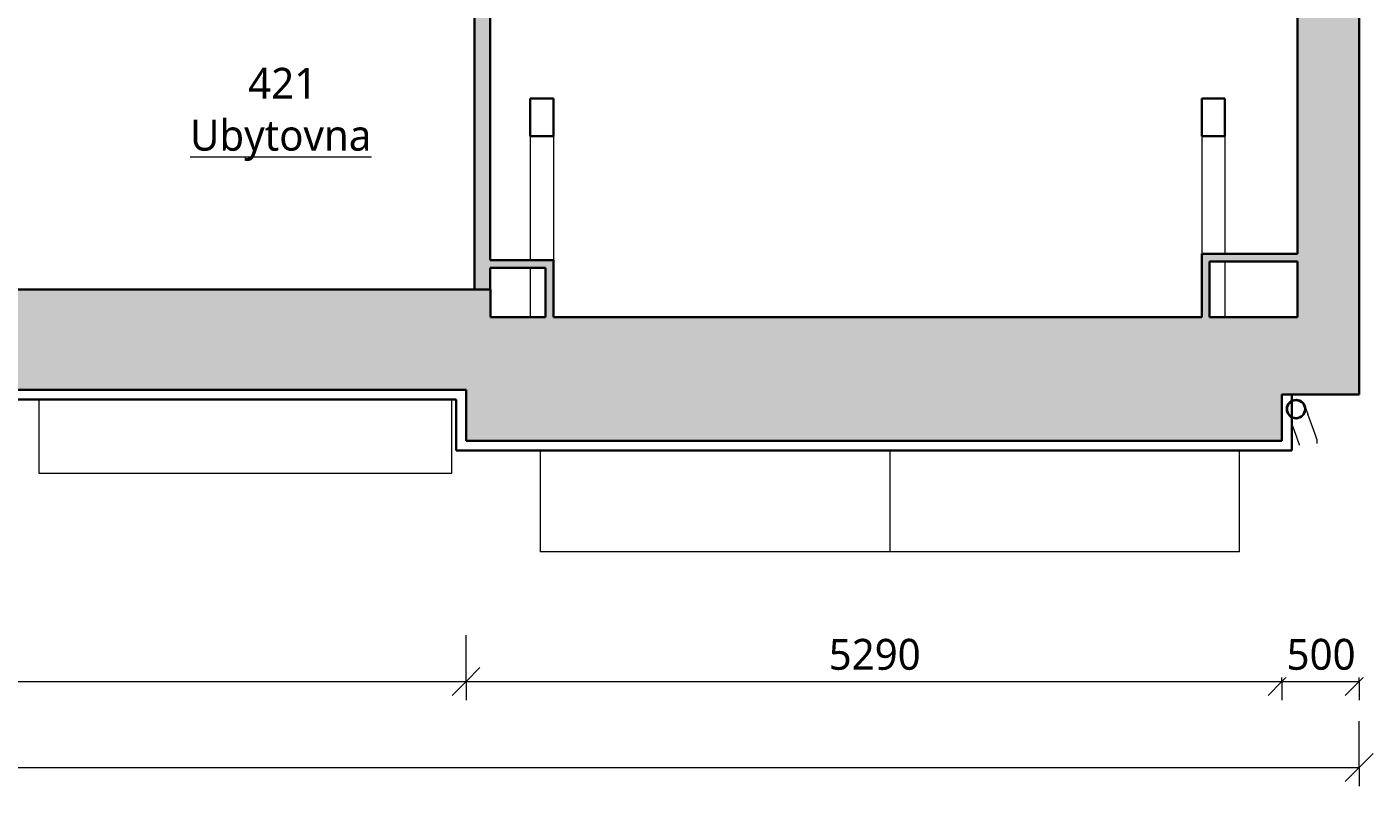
# Model space of a CAD drawing. Header units: metres. Extents: x -1.7 to 41.6, y -3.7 to 18.4.
# Tile 14 of 16: x 31.1 to 39.9, y -2.2 to 2.7. Entities that reach past the tile are written whole.
import ezdxf

# ---------------------------------------------------------------- set-up
doc = ezdxf.new("R2010")
doc.units = ezdxf.units.M
doc.layers.add('AV-KOTY', color=5, linetype='Continuous', lineweight=13, true_color=0x0000ff)
doc.layers.add('AV-MISTNOSTI', color=5, linetype='Continuous', lineweight=5, true_color=0x0000ff)
for name, color, linetype, lineweight in [('AV-KOTY-100', 7, 'Continuous', 5), ('AV-SRAFY', 7, 'Continuous', 35), ('AV-STAVBA', 7, 'Continuous', 18)]:
    doc.layers.add(name, color=color, linetype=linetype, lineweight=lineweight)
doc.styles.add('Trebuchet MS', font='trebuc.ttf', dxfattribs={"height": 0.2})
doc.styles.add('Trebuchet MS_B', font='trebuc.ttf', dxfattribs={"height": 0.2})
doc.dimstyles.new('2_mm_-_O_-_Blue_-_mm_-_zaokrouhlena', dxfattribs={"dimscale": 0.3048, "dimtxt": 0.20619, "dimasz": 0.590551, "dimexe": 0.393701, "dimexo": 0.0625, "dimgap": 0.065617, "dimtad": 1, "dimdec": 0, "dimlfac": 1000, "dimrnd": 10, "dimzin": 0, "dimdsep": 46, "dimtxsty": 'Trebuchet MS', "dimblk1": 'OBLIQUE', "dimblk2": 'OBLIQUE', "dimsah": 1, "dimcen": 0.09, "dimazin": 0, "dimtfac": 1, "dimtdec": 4, "dimtix": 1, "dimtmove": 0, "dimatfit": 3, "dimfxl": 0.984252, "dimfxlon": 1, "dimtvp": 1, "dimtfill": 1, "dimtolj": 1, "dimtzin": 0, "dimarcsym": 2})

# ---------------------------------------------------------------- blocks, each defined once
blk = doc.blocks.new('GM_Detový svod_04 - GM_Detový svod_04-1507001-4NP')
at = {"layer": 'AV-STAVBA'}
for p, q in [((39.3421, 0.177), (39.3436, 0.1767)), ((39.4707, 0.0944), (39.4318, 0.2012)), ((39.3276, 0.1368), (39.358, 0.0534))]:
    blk.add_line(p, q, dxfattribs=at)
at = {"layer": 'AV-STAVBA', "flags": 128}
for points in [[(39.3286, 0.2865), (39.3308, 0.2876), (39.333, 0.2885), (39.3352, 0.2894), (39.3358, 0.2896)], [(39.3358, 0.2896), (39.3381, 0.2904), (39.3404, 0.2911), (39.3427, 0.2917), (39.3451, 0.2922), (39.3474, 0.2926), (39.3498, 0.2929), (39.3522, 0.2931), (39.3546, 0.2932), (39.357, 0.2933), (39.3594, 0.2932), (39.3618, 0.293), (39.3642, 0.2928), (39.3665, 0.2924), (39.3689, 0.2919), (39.3712, 0.2914), (39.3736, 0.2907), (39.3758, 0.29), (39.3781, 0.2892), (39.3803, 0.2883), (39.3825, 0.2873), (39.3846, 0.2862), (39.3867, 0.285), (39.3888, 0.2838), (39.3908, 0.2824), (39.3927, 0.281), (39.3946, 0.2795), (39.3964, 0.2779), (39.3981, 0.2763), (39.3998, 0.2746), (39.4015, 0.2728), (39.403, 0.271), (39.4045, 0.2691), (39.4059, 0.2671), (39.4072, 0.2651), (39.4084, 0.2631), (39.4096, 0.261), (39.4106, 0.2588), (39.4116, 0.2566), (39.4125, 0.2544), (39.4127, 0.2538)], [(39.4127, 0.2538), (39.4127, 0.2537), (39.4128, 0.2535), (39.4129, 0.2532), (39.4131, 0.2528), (39.4133, 0.2522), (39.4136, 0.2515), (39.4139, 0.2507), (39.4142, 0.2497), (39.4146, 0.2487), (39.415, 0.2475), (39.4155, 0.2462), (39.416, 0.2448), (39.4166, 0.2432), (39.4172, 0.2416), (39.4178, 0.2398), (39.4185, 0.238), (39.4192, 0.236), (39.4199, 0.234), (39.4207, 0.2318), (39.4215, 0.2296), (39.4224, 0.2272), (39.4233, 0.2248), (39.4242, 0.2223), (39.4251, 0.2197), (39.4261, 0.2171), (39.4271, 0.2143), (39.4281, 0.2116), (39.4291, 0.2087), (39.4302, 0.2058), (39.4313, 0.2029), (39.4318, 0.2012)], [(39.4899, 0.0419), (39.4898, 0.0419), (39.4898, 0.0421), (39.4896, 0.0424), (39.4895, 0.0429), (39.4893, 0.0435), (39.489, 0.0442), (39.4887, 0.045), (39.4884, 0.0459), (39.488, 0.047), (39.4876, 0.0482), (39.4871, 0.0495), (39.4866, 0.0509), (39.486, 0.0524), (39.4854, 0.0541), (39.4848, 0.0558), (39.4841, 0.0577), (39.4834, 0.0596), (39.4826, 0.0617), (39.4819, 0.0638), (39.481, 0.0661), (39.4802, 0.0684), (39.4793, 0.0708), (39.4784, 0.0733), (39.4775, 0.0759), (39.4765, 0.0786), (39.4755, 0.0813), (39.4745, 0.0841), (39.4735, 0.0869), (39.4724, 0.0898), (39.4713, 0.0928), (39.4707, 0.0944)], [(39.358, 0.0534), (39.359, 0.0504), (39.3601, 0.0475), (39.3612, 0.0446), (39.3622, 0.0418), (39.3632, 0.039), (39.3642, 0.0363), (39.3651, 0.0337), (39.3661, 0.0312), (39.367, 0.0287), (39.3678, 0.0263), (39.3687, 0.024), (39.3695, 0.0218), (39.3702, 0.0197), (39.371, 0.0177), (39.3717, 0.0158), (39.3723, 0.014), (39.3729, 0.0123), (39.3735, 0.0107), (39.374, 0.0092), (39.3745, 0.0078), (39.375, 0.0066), (39.3754, 0.0054), (39.3758, 0.0044), (39.3761, 0.0035), (39.3764, 0.0028), (39.3766, 0.0021), (39.3768, 0.0016), (39.3769, 0.0012), (39.377, 0.001), (39.3771, 0.0008), (39.3771, 0.0008)]]:
    blk.add_lwpolyline(points, dxfattribs=at)
at = {"layer": 'AV-STAVBA', "lineweight": 35}
for radius, start, end in [(0.06, 360, 180), (0.058, 0, 180), (0.06, 180, 360), (0.058, 180, 360)]:
    blk.add_arc((39.3559, 0.2332), radius, start, end, dxfattribs=at)
at = {"layer": 'AV-STAVBA'}
for centre, radius, start, end in [((39.3563, 0.2333), 0.06, 110, 118.88626), ((39.3563, 0.2333), 0.06, 105.48017, 110), ((39.3563, 0.2333), 0.058, 101.01939, 105.49856), ((39.3563, 0.2333), 0.06, 77.78894, 101.00694), ((39.3563, 0.2333), 0.06, 308.91395, 76.89078), ((39.3563, 0.2333), 0.06, 241.14525, 253.213), ((39.3563, 0.2333), 0.058, 253.14959, 258.381), ((39.3563, 0.2333), 0.06, 258.37204, 280.28474), ((39.3563, 0.2333), 0.058, 280.27229, 284.39525), ((39.3563, 0.2333), 0.06, 284.41364, 290), ((39.3563, 0.2333), 0.06, 290, 307.8853), ((39.4335, 0.0213), 0.06, 350, 20)]:
    blk.add_arc(centre, radius, start, end, dxfattribs=at)
blk = doc.blocks.new('Střešní římsa - Střešní římsa-1636696-4NP')
at = {"layer": 'AV-STAVBA', "lineweight": 35}
for p, q in [((33.9791, 0.3582), (5.4448, 0.3582)), ((33.9791, 0.0282), (33.9791, 0.3582)), ((5.5075, 0.2954), (33.9163, 0.2954)), ((33.9163, 0.2954), (33.9163, -0.0346)), ((39.3276, 0.3282), (39.2648, 0.3282)), ((39.2648, 0.3282), (39.2648, 0.0282)), ((39.3276, -0.0346), (39.3276, 0.3282)), ((39.2648, 0.0282), (33.9791, 0.0282)), ((33.9163, -0.0346), (39.3276, -0.0346))]:
    blk.add_line(p, q, dxfattribs=at)
blk = doc.blocks.new('DIMBLOCK31-4NP')
at = {"layer": 'AV-KOTY-100', "color": 5, "true_color": 0x0000ff}
for p, q in [((5.4448, -1.5305), (5.4448, -1.2305)), ((33.9791, -1.5305), (33.9791, -1.2305)), ((5.4448, -1.5305), (5.5348, -1.4405)), ((33.9791, -1.5305), (34.0691, -1.4405)), ((5.4448, -1.5305), (5.3548, -1.6205)), ((5.4448, -1.5305), (33.9791, -1.5305)), ((5.4448, -1.5305), (5.4448, -1.6505)), ((33.9791, -1.5305), (33.8891, -1.6205)), ((33.9791, -1.5305), (33.9791, -1.6505))]:
    blk.add_line(p, q, dxfattribs=at)
at = {"layer": 'AV-KOTY-100', "color": 0, "insert": (19.345, -1.2546), "char_height": 0.2, "width": 0.880677, "attachment_point": 1, "line_spacing_factor": 1.048425, "style": 'Trebuchet MS', "bg_fill": 3, "box_fill_scale": 1.25, "bg_fill_color": 256, "bg_fill_true_color": 13158600, "bg_fill_transparency": 0}
blk.add_mtext('28530', dxfattribs=at)
blk = doc.blocks.new('_Oblique')
at = {"color": 0, "linetype": 'ByBlock', "lineweight": -2}
blk.add_line((-0.5, -0.5), (0.5, 0.5), dxfattribs=at)
blk = doc.blocks.new('DIMBLOCK32-4NP')
at = {"layer": 'AV-KOTY-100', "color": 5, "true_color": 0x0000ff}
for p, q in [((33.9791, -1.5305), (33.9791, -1.2305)), ((39.2648, -1.5305), (39.2648, -1.2305)), ((33.9791, -1.5305), (34.0691, -1.4405)), ((39.2648, -1.5305), (39.3548, -1.4405)), ((33.9791, -1.5305), (33.8891, -1.6205)), ((33.9791, -1.5305), (39.2648, -1.5305)), ((33.9791, -1.5305), (33.9791, -1.6505)), ((39.2648, -1.5305), (39.1748, -1.6205)), ((39.2648, -1.5305), (39.2648, -1.6505))]:
    blk.add_line(p, q, dxfattribs=at)
at = {"layer": 'AV-KOTY-100', "color": 0, "insert": (36.3284, -1.2546), "char_height": 0.2, "width": 0.704541, "attachment_point": 1, "line_spacing_factor": 1.048425, "style": 'Trebuchet MS', "bg_fill": 3, "box_fill_scale": 1.25, "bg_fill_color": 256, "bg_fill_true_color": 13158600, "bg_fill_transparency": 0}
blk.add_mtext('5290', dxfattribs=at)
blk = doc.blocks.new('DIMBLOCK33-4NP')
at = {"layer": 'AV-KOTY-100', "color": 5, "true_color": 0x0000ff}
for p, q in [((39.2648, -1.5305), (39.2648, -1.2305)), ((39.7648, -1.5305), (39.7648, -1.2305)), ((39.2648, -1.5305), (39.3548, -1.4405)), ((39.7648, -1.5305), (39.8548, -1.4405)), ((39.2648, -1.5305), (39.1748, -1.6205)), ((39.2648, -1.5305), (39.7648, -1.5305)), ((39.2648, -1.5305), (39.2648, -1.6505)), ((39.7648, -1.5305), (39.6748, -1.6205)), ((39.7648, -1.5305), (39.7648, -1.6505))]:
    blk.add_line(p, q, dxfattribs=at)
at = {"layer": 'AV-KOTY-100', "color": 0, "insert": (39.2946, -1.2546), "char_height": 0.2, "width": 0.528406, "attachment_point": 1, "line_spacing_factor": 1.048425, "style": 'Trebuchet MS', "bg_fill": 3, "box_fill_scale": 1.25, "bg_fill_color": 256, "bg_fill_true_color": 13158600, "bg_fill_transparency": 0}
blk.add_mtext('500', dxfattribs=at)
blk = doc.blocks.new('DIMBLOCK34-4NP')
at = {"layer": 'AV-KOTY-100', "color": 5, "true_color": 0x0000ff}
for p, q in [((-0.2352, -2.0878), (-0.2352, -1.7878)), ((39.7648, -2.0878), (39.7648, -1.7878)), ((-0.2352, -2.0878), (-0.1452, -1.9978)), ((39.7648, -2.0878), (39.8548, -1.9978)), ((-0.2352, -2.0878), (-0.3252, -2.1778)), ((-0.2352, -2.0878), (39.7648, -2.0878)), ((-0.2352, -2.0878), (-0.2352, -2.2078)), ((39.7648, -2.0878), (39.6748, -2.1778)), ((39.7648, -2.0878), (39.7648, -2.2078))]:
    blk.add_line(p, q, dxfattribs=at)
at = {"layer": 'AV-KOTY-100', "color": 0, "insert": (19.3979, -1.8118), "char_height": 0.2, "width": 0.880677, "attachment_point": 1, "line_spacing_factor": 1.048425, "style": 'Trebuchet MS', "bg_fill": 3, "box_fill_scale": 1.25, "bg_fill_color": 256, "bg_fill_true_color": 13158600, "bg_fill_transparency": 0}
blk.add_mtext('40000', dxfattribs=at)

msp = doc.modelspace()

# ---------------------------------------------------------------- hatches: boundary and pattern name
at = {"layer": 'AV-SRAFY', "lineweight": 18}
for points in [[(34.0348, 1.0082), (34.1348, 1.0082), (34.1348, 5.6482), (34.0348, 5.6482), (34.0348, 1.8418)], [(39.7648, 0.8282), (39.7648, 3.9882), (39.3648, 3.9882), (39.3648, 0.8282)], [(38.7448, 1.1882), (39.3648, 1.1882), (39.3648, 1.2382), (38.7448, 1.2382)], [(34.5448, 1.1482), (34.5448, 1.1982), (34.1348, 1.1982), (34.1348, 1.1482), (34.4948, 1.1482)], [(34.4948, 0.8282), (34.5448, 0.8282), (34.5448, 1.1482), (34.4948, 1.1482)], [(38.7948, 0.8282), (38.7948, 1.1882), (38.7448, 1.1882), (38.7448, 0.8282)], [(20.2348, 0.3582), (33.9791, 0.3582), (33.9791, 0.8282), (34.1387, 0.8282), (34.1387, 1.0082), (20.2348, 1.0082), (20.2348, 0.755)], [(38.1913, 0.0282), (39.2648, 0.0282), (39.2648, 0.3282), (39.7648, 0.3282), (39.7648, 0.8282), (33.9791, 0.8282), (33.9791, 0.0282), (38.0548, 0.0282)]]:
    msp.add_hatch(color=256, dxfattribs=at).paths.add_polyline_path(points)

# ---------------------------------------------------------------- linework, layer by layer
at = {"layer": 'AV-STAVBA', "lineweight": 35}
for p, q in [((39.7648, 0.3282), (39.7648, 14.7482)), ((34.0348, 5.5982), (34.0348, 1.0082)), ((34.1348, 1.1982), (34.1348, 5.6482)), ((39.3648, 3.9882), (39.3648, 1.2382)), ((34.5448, 2.2447), (34.3948, 2.2447)), ((34.3948, 2.2447), (34.3948, 2.0001)), ((34.5448, 2.0001), (34.5448, 2.2447)), ((38.8948, 2.2447), (38.7448, 2.2447)), ((38.7448, 2.2447), (38.7448, 2.0001)), ((38.8948, 2.0001), (38.8948, 2.2447)), ((34.3948, 2.0001), (34.5448, 2.0001)), ((38.7448, 2.0001), (38.8948, 2.0001)), ((39.3648, 1.2382), (38.7448, 1.2382)), ((38.7448, 1.2382), (38.7448, 0.8282)), ((34.5448, 1.1982), (34.1348, 1.1982)), ((34.1348, 1.0082), (34.1348, 1.1482)), ((34.1348, 1.1482), (34.4948, 1.1482)), ((34.4948, 1.1482), (34.4948, 0.8282)), ((34.5448, 0.8282), (34.5448, 1.1982)), ((38.7948, 1.1882), (39.3648, 1.1882)), ((38.7948, 0.8282), (38.7948, 1.1882)), ((39.3648, 1.1882), (39.3648, 0.8282)), ((34.1387, 1.0082), (29.1348, 1.0082)), ((34.1387, 0.8282), (34.1387, 1.0082)), ((34.4948, 0.8282), (34.1387, 0.8282)), ((38.7448, 0.8282), (34.5448, 0.8282)), ((39.3648, 0.8282), (38.7948, 0.8282)), ((5.4448, 0.3582), (33.9791, 0.3582)), ((33.9791, 0.3582), (33.9791, 0.0282)), ((39.2648, 0.0282), (39.2648, 0.3282)), ((39.2648, 0.3282), (39.7648, 0.3282)), ((33.9791, 0.0282), (39.2648, 0.0282))]:
    msp.add_line(p, q, dxfattribs=at)
at = {"layer": 'AV-STAVBA'}
for p, q in [((34.3948, 2.0001), (34.3948, 1.1982)), ((34.5448, 2.0001), (34.5448, 1.1982)), ((38.7448, 2.0001), (38.7448, 1.2382)), ((38.8948, 2.0001), (38.8948, 1.2382)), ((34.3948, 1.1482), (34.3948, 0.8282)), ((38.8948, 1.1882), (38.8948, 0.8282)), ((31.2126, 0.2954), (31.2126, -0.1818)), ((33.887, -0.1818), (33.887, 0.2955)), ((34.46, -0.0346), (34.46, -0.6918)), ((36.7245, -0.0346), (36.7245, -0.6918)), ((38.989, -0.6918), (38.989, -0.0346)), ((31.2126, -0.1818), (33.887, -0.1818)), ((38.989, -0.6918), (34.46, -0.6918))]:
    msp.add_line(p, q, dxfattribs=at)

# ---------------------------------------------------------------- block references
msp.add_blockref('Střešní římsa - Střešní římsa-1636696-4NP', (0, 0), dxfattribs=at)
at = {"layer": 'AV-STAVBA', "lineweight": 35}
msp.add_blockref('GM_Detový svod_04 - GM_Detový svod_04-1507001-4NP', (0, 0), dxfattribs=at)

# ---------------------------------------------------------------- texts
at = {"layer": 'AV-MISTNOSTI', "char_height": 0.2, "attachment_point": 1, "style": 'Trebuchet MS_B'}
for s, insert, width in [('421', (32.5683, 2.4431), 0.601266), ('\\LUbytovna', (32.1913, 2.1068), 1.515189)]:
    msp.add_mtext(s, dxfattribs=dict(at, insert=insert, width=width))

# ---------------------------------------------------------------- dimensions: what is measured, and where the dimension line sits
at = {"layer": 'AV-KOTY', "lineweight": 5}
for base, p1, p2, override, picture, middle in [((33.9791, -1.5305), (5.4448, -1.2305), (33.9791, -1.2305), {"dimpost": '<>', "dimfxl": 28.5343}, 'DIMBLOCK31-4NP', (19.7119, -1.4088)), ((39.7648, -2.0878), (-0.2352, -1.7878), (39.7648, -1.7878), {"dimpost": '<>', "dimfxl": 40}, 'DIMBLOCK34-4NP', (19.7648, -1.966))]:
    dim = msp.add_linear_dim(base=base, p1=p1, p2=p2, dimstyle='2_mm_-_O_-_Blue_-_mm_-_zaokrouhlena', override=override, dxfattribs=at)
    dim.commit()
    dim.dimension.update_dxf_attribs({"geometry": picture, "text_midpoint": middle})

# ---------------------------------------------------------------- next in the draw order: dimensions: what is measured, and where the dimension line sits
dim = msp.add_linear_dim(base=(39.2648, -1.5305), p1=(33.9791, -1.2305), p2=(39.2648, -1.2305), dimstyle='2_mm_-_O_-_Blue_-_mm_-_zaokrouhlena', override={"dimpost": '<>', "dimfxl": 5.285743}, dxfattribs=at)
dim.commit()
dim.dimension.update_dxf_attribs({"geometry": 'DIMBLOCK32-4NP', "text_midpoint": (36.6219, -1.4084)})

# ---------------------------------------------------------------- next in the draw order: dimensions: what is measured, and where the dimension line sits
dim = msp.add_linear_dim(base=(39.7648, -1.5305), p1=(39.2648, -1.2305), p2=(39.7648, -1.2305), dimstyle='2_mm_-_O_-_Blue_-_mm_-_zaokrouhlena', override={"dimpost": '<>', "dimfxl": 0.5}, dxfattribs=at)
dim.commit()
dim.dimension.update_dxf_attribs({"geometry": 'DIMBLOCK33-4NP', "text_midpoint": (39.5148, -1.4088)})

doc.saveas('drawing.dxf')
